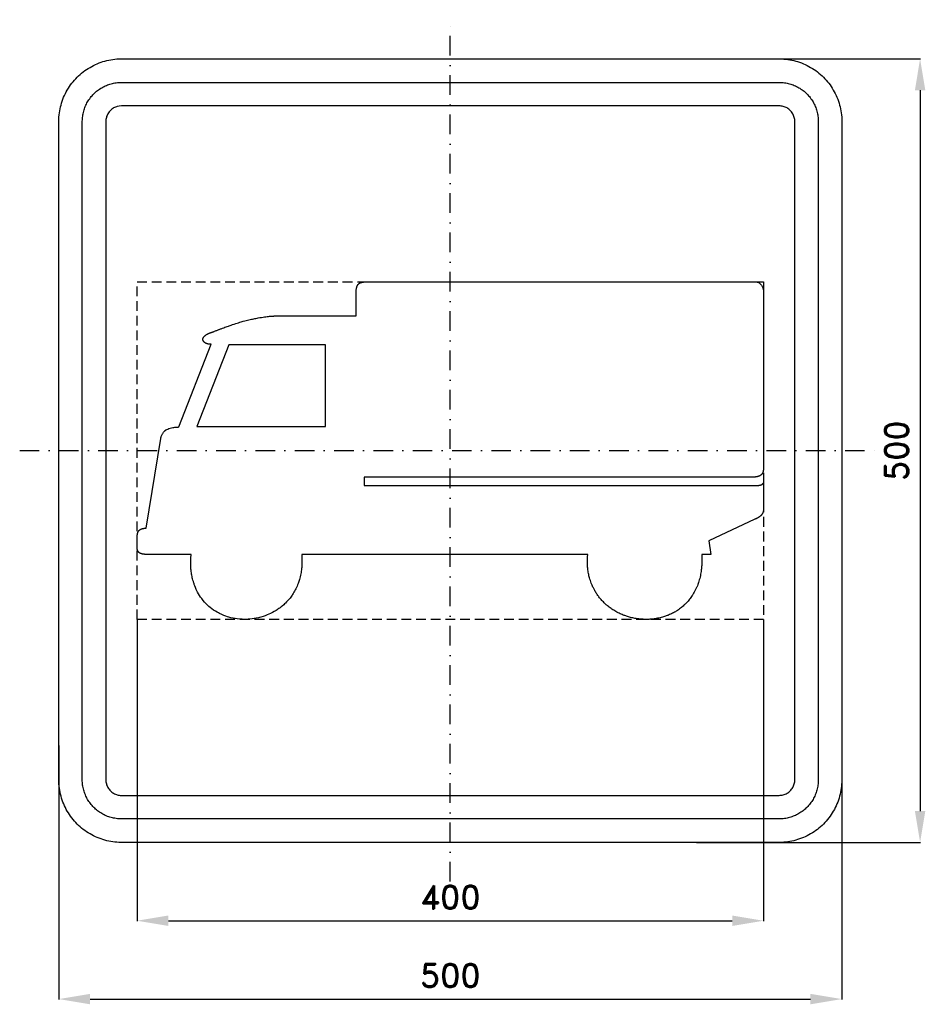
# Model space of a CAD drawing. Header units: millimetres. Extents: x -275 to 303, y -353 to 275.
import ezdxf

# ---------------------------------------------------------------- set-up
doc = ezdxf.new("R2010")
doc.units = ezdxf.units.MM
doc.header["$LTSCALE"] = 5
doc.linetypes.add('ČERCHOVANÁX2', pattern=[2, 1, -0.5, 0, -0.5])
doc.linetypes.add('ČÁRKOVANÁX2', pattern=[1.5, 1, -0.5])
doc.layers.add('Kóty', color=2, linetype='Continuous')
doc.layers.add('Značka', color=7, linetype='Continuous')
doc.styles.get("Standard").update_dxf_attribs({"font": 'romand.shx', "height": 15})
doc.dimstyles.get("Standard").update_dxf_attribs({"dimtxt": 15, "dimasz": 20, "dimexe": 0.18, "dimexo": 0.0625, "dimgap": 7.5, "dimtad": 1, "dimdec": 0, "dimzin": 0, "dimdsep": 46, "dimtxsty": 'Standard', "dimcen": 0.09, "dimadec": 0, "dimazin": 0, "dimtfac": 1, "dimtdec": 0, "dimtofl": 0, "dimtmove": 0, "dimatfit": 3, "dimfxl": 1, "dimtolj": 1, "dimtzin": 0, "dimarcsym": 0})

# ---------------------------------------------------------------- blocks, each defined once
blk = doc.blocks.new('*D0')
at = {"layer": 'Defpoints', "color": 0, "transparency": 16777216}
for p in [(-200.06, -107.69), (200, -107.69), (200, -300)]:
    blk.add_point(p, dxfattribs=at)
at = {"layer": 'Kóty', "color": 0, "lineweight": -2, "transparency": 16777216}
for p, q in [((-200.06, -107.75), (-200.06, -300.18)), ((200, -107.75), (200, -300.18)), ((-180.06, -300), (180, -300))]:
    blk.add_line(p, q, dxfattribs=at)
at = {"layer": 'Kóty', "color": 0, "transparency": 16777216}
for points in [[(-180.06, -296.67), (-180.06, -303.33), (-200.06, -300)], [(180, -296.67), (180, -303.33), (200, -300)]]:
    blk.add_solid(points, dxfattribs=at)
at = {"layer": 'Kóty', "color": 0, "transparency": 16777216, "insert": (-0.03, -285), "char_height": 15, "attachment_point": 5}
blk.add_mtext('\\A1;400', dxfattribs=at)
blk = doc.blocks.new('*D1')
at = {"layer": 'Defpoints', "color": 0, "transparency": 16777216}
for p in [(-250, -188.01), (250, -188.01), (250, -350)]:
    blk.add_point(p, dxfattribs=at)
at = {"layer": 'Kóty', "color": 0, "lineweight": -2, "transparency": 16777216}
for p, q in [((-250, -188.08), (-250, -350.18)), ((250, -188.08), (250, -350.18)), ((-230, -350), (230, -350))]:
    blk.add_line(p, q, dxfattribs=at)
at = {"layer": 'Kóty', "color": 0, "transparency": 16777216}
for points in [[(-230, -346.67), (-230, -353.33), (-250, -350)], [(230, -346.67), (230, -353.33), (250, -350)]]:
    blk.add_solid(points, dxfattribs=at)
at = {"layer": 'Kóty', "color": 0, "transparency": 16777216, "insert": (0, -335), "char_height": 15, "attachment_point": 5}
blk.add_mtext('\\A1;500', dxfattribs=at)
blk = doc.blocks.new('*D2')
at = {"layer": 'Defpoints', "color": 0, "transparency": 16777216}
for p in [(177.04, 250), (157.2, -250), (300, -250)]:
    blk.add_point(p, dxfattribs=at)
at = {"layer": 'Kóty', "color": 0, "lineweight": -2, "transparency": 16777216}
for p, q in [((177.1, 250), (300.18, 250)), ((300, 230), (300, -230)), ((157.26, -250), (300.18, -250))]:
    blk.add_line(p, q, dxfattribs=at)
at = {"layer": 'Kóty', "color": 0, "transparency": 16777216}
for points in [[(296.67, 230), (303.33, 230), (300, 250)], [(296.67, -230), (303.33, -230), (300, -250)]]:
    blk.add_solid(points, dxfattribs=at)
at = {"layer": 'Kóty', "color": 0, "transparency": 16777216, "insert": (285, 0), "char_height": 15, "attachment_point": 5, "rotation": 90}
blk.add_mtext('\\A1;500', dxfattribs=at)

msp = doc.modelspace()

# ---------------------------------------------------------------- linework, layer by layer
at = {"layer": 'Značka', "color": 6, "linetype": 'ČERCHOVANÁX2', "ltscale": 2.5}
for points in [[(0, -275), (0, 275)], [(-275, 0), (275, 0)]]:
    msp.add_lwpolyline(points, dxfattribs=at)
at = {"layer": 'Značka', "color": 5}
for points in [[(-210, -250), (-210.157, -250), (-210.314, -249.999, -0.0321792), (-215.479, -249.637, -0.0354421), (-220.555, -248.582, -0.036268), (-225.464, -246.923, -0.0344214), (-230.091, -244.589, -0.0337216), (-234.4018, -241.714, -0.0340857), (-238.2843, -238.284, -0.0342112), (-241.7173, -234.403, -0.0342298), (-244.5886, -230.091, -0.0340429), (-246.9061, -225.461, -0.0334123), (-248.5824, -220.555, -0.0341277), (-249.6543, -215.477, -0.0367441), (-249.9988, -210.314), (-249.9996, -210.157), (-250.0001, -210), (-250.0001, 210), (-249.9996, 210.157), (-249.9988, 210.314, -0.0321789), (-249.637, 215.479, -0.0354442), (-248.5824, 220.555, -0.0362607), (-246.9228, 225.464, -0.0344197), (-244.5886, 230.091, -0.0337239), (-241.714, 234.402, -0.0340855), (-238.2843, 238.284, -0.0342037), (-234.4026, 241.717, -0.0342324), (-230.091, 244.589, -0.0340475), (-225.461, 246.906, -0.0334164), (-220.555, 248.582, -0.0341289), (-215.477, 249.654, -0.0367528), (-210.314, 249.999), (-210.157, 250), (-210, 250), (210, 250), (210.157, 250), (210.314, 249.999, -0.0321907), (215.479, 249.637, -0.03544), (220.555, 248.582, -0.0362704), (225.464, 246.923, -0.0344355), (230.091, 244.589, -0.0337251), (234.402, 241.714, -0.0340812), (238.284, 238.284, -0.0341978), (241.717, 234.403, -0.0342291), (244.589, 230.091, -0.0340343), (246.906, 225.461, -0.0334025), (248.582, 220.555, -0.0341305), (249.654, 215.477, -0.0367399), (249.999, 210.314), (250, 210.157), (250, 210), (250, -210), (250, -210.157), (249.999, -210.314, -0.0321792), (249.637, -215.479, -0.0354421), (248.582, -220.555, -0.0362602), (246.923, -225.464, -0.0344239), (244.589, -230.091, -0.033722), (241.714, -234.402, -0.0340968), (238.284, -238.284, -0.0342179), (234.403, -241.717, -0.0342384), (230.091, -244.589, -0.0340529), (225.46, -246.906, -0.0334149), (220.555, -248.582, -0.0341263), (215.477, -249.654, -0.0367459), (210.314, -249.999), (210.157, -250), (210, -250), (-210, -250)], [(-210, -235), (-210.098, -235), (-210.196, -234.999, -0.0321816), (-213.425, -234.773, -0.0354412), (-216.597, -234.114, -0.0362666), (-219.665, -233.077, -0.0344236), (-222.557, -231.618, -0.033722), (-225.251, -229.821, -0.0340848), (-227.678, -227.678, -0.0342109), (-229.823, -225.252, -0.034229), (-231.6179, -222.557, -0.0340449), (-233.0663, -219.663, -0.0334114), (-234.114, -216.597, -0.0341257), (-234.7839, -213.423, -0.0367454), (-234.9993, -210.196), (-234.9998, -210.098), (-235.0001, -210), (-235.0001, 210), (-234.9998, 210.098), (-234.9993, 210.196, -0.0321814), (-234.7732, 213.424, -0.0354436), (-234.114, 216.597, -0.0362629), (-233.0768, 219.665, -0.0344292), (-231.6179, 222.557, -0.0337131), (-229.821, 225.251, -0.0340835), (-227.678, 227.678, -0.0342145), (-225.252, 229.823, -0.0342271), (-222.557, 231.618, -0.0340608), (-219.663, 233.066, -0.0334078), (-216.597, 234.114, -0.0341377), (-213.423, 234.784, -0.036755), (-210.196, 234.999), (-210.098, 235), (-210, 235), (210, 235), (210.098, 235), (210.196, 234.999, -0.0321788), (213.424, 234.773, -0.0354289), (216.597, 234.114, -0.0362786), (219.665, 233.077, -0.0344075), (222.557, 231.618, -0.0337259), (225.251, 229.821, -0.0340936), (227.678, 227.678, -0.034195), (229.823, 225.252, -0.0342346), (231.618, 222.557, -0.0340429), (233.066, 219.663, -0.0334189), (234.114, 216.597, -0.0341176), (234.784, 213.423, -0.0367368), (234.999, 210.196), (235, 210.098), (235, 210), (235, -210), (235, -210.098), (234.999, -210.196, -0.032179), (234.773, -213.424, -0.0354685), (234.114, -216.597, -0.036283), (233.077, -219.665, -0.0344395), (231.618, -222.557, -0.0337417), (229.821, -225.251, -0.0340764), (227.678, -227.678, -0.0342138), (225.252, -229.823, -0.0342266), (222.557, -231.618, -0.0340362), (219.663, -233.066, -0.0334175), (216.597, -234.114, -0.0341223), (213.423, -234.784, -0.0367433), (210.196, -234.999), (210.098, -235), (210, -235), (-210, -235)], [(-210, -220), (210, -220), (210.039, -220), (210.079, -220, 0.03219), (211.37, -219.909, 0.0354467), (212.639, -219.646, 0.0362553), (213.866, -219.231, 0.0344355), (215.023, -218.647, 0.0336927), (216.1, -217.929, 0.0340968), (217.071, -217.071, 0.0341796), (217.929, -216.101, 0.0342395), (218.647, -215.023, 0.0340657), (219.227, -213.865, 0.0333765), (219.646, -212.639, 0.0341767), (219.914, -211.369, 0.0367178), (220, -210.079), (220, -210.039), (220, -210), (220, 210), (220, 210.039), (220, 210.079, 0.0321782), (219.909, 211.37, 0.0353927), (219.646, 212.639, 0.0362965), (219.231, 213.866, 0.0344442), (218.647, 215.023, 0.0337419), (217.928, 216.1, 0.0340344), (217.071, 217.071, 0.0341854), (216.101, 217.929, 0.0341795), (215.023, 218.647, 0.0340552), (213.865, 219.227, 0.0333953), (212.639, 219.646, 0.0341316), (211.369, 219.914, 0.0367638), (210.078, 220), (210.039, 220), (210, 220), (-210, 220), (-210.039, 220), (-210.079, 220), (-211.37, 219.909), (-212.639, 219.646, 0.036239), (-213.866, 219.231, 0.0343799), (-215.023, 218.647, 0.0336928), (-216.1, 217.929, 0.0340771), (-217.071, 217.071, 0.0342018), (-217.929, 216.101, 0.0342316), (-218.647, 215.023, 0.0340541), (-219.227, 213.865, 0.0334198), (-219.646, 212.639, 0.0341236), (-219.914, 211.369, 0.0367461), (-220, 210.079), (-220, 210.039), (-220, 210), (-220, -210), (-220, -210.039), (-220, -210.079, 0.0321848), (-219.909, -211.37, 0.0354428), (-219.646, -212.639, 0.0362682), (-219.231, -213.866, 0.034425), (-218.647, -215.023, 0.0337251), (-217.929, -216.1, 0.0340812), (-217.071, -217.071, 0.0342016), (-216.101, -217.929, 0.0342325), (-215.023, -218.647, 0.0340474), (-213.865, -219.227, 0.0334156), (-212.639, -219.646, 0.0341291), (-211.369, -219.914, 0.0367532), (-210.079, -220), (-210.039, -220), (-210, -220)], [(87.75, -66.2095), (-94.892, -66.2095), (-94.888, -66.2805), (-94.885, -66.3505), (-94.86, -66.8445), (-94.835, -67.3375), (-94.814, -67.8075), (-94.794, -68.2775), (-94.776, -68.7485), (-94.761, -69.2185), (-94.751, -69.5955), (-94.743, -69.9725), (-94.738, -70.3735), (-94.736, -70.7745), (-94.736, -70.8445), (-94.736, -70.9155), (-94.738, -71.1815), (-94.741, -71.4465), (-94.752, -71.9785, -0.00309784), (-94.769, -72.5105, -0.00775372), (-94.84, -73.8425, -0.00820458), (-94.954, -75.1715, -0.0115095), (-95.168, -76.9415, -0.0120158), (-95.465, -78.6995, -0.0123468), (-95.838, -80.4425, -0.0124875), (-96.296, -82.1645, -0.0108782), (-96.719, -83.5245, -0.0126096), (-97.205, -84.8625, -0.0141298), (-97.896, -86.4995, -0.00871387), (-98.662, -88.1045, -0.00870811), (-99.447, -89.6365, -0.0145611), (-100.301, -91.1295, -0.0136687), (-101.078, -92.3345, -0.0118902), (-101.915, -93.4985, -0.0111732), (-102.799, -94.6275, -0.0114502), (-103.734, -95.7145), (-104.514, -96.5565), (-105.326, -97.3665, -0.0112383), (-106.38, -98.3375), (-107.472, -99.2675, -0.00955458), (-108.76, -100.2995, -0.0131319), (-110.093, -101.2715, -0.0118096), (-111.239, -102.0295), (-112.418, -102.7355), (-113.622, -103.3975), (-114.852, -104.0105), (-115.851, -104.4675), (-116.866, -104.8915), (-118.152, -105.3755), (-119.454, -105.8155), (-121.015, -106.2935, -0.0119119), (-122.595, -106.7075), (-123.923, -106.9975), (-125.262, -107.2335), (-126.609, -107.4215), (-127.962, -107.5595), (-129.047, -107.6355), (-130.134, -107.6755), (-131.495, -107.6795), (-132.856, -107.6385), (-134.471, -107.5455), (-136.081, -107.3865), (-137.416, -107.1975), (-138.742, -106.9525), (-140.058, -106.6595), (-141.36, -106.3135), (-142.393, -106.0015), (-143.414, -105.6515), (-144.675, -105.1675), (-145.917, -104.6355), (-147.402, -103.9455, -0.0136895), (-148.853, -103.1855), (-150.031, -102.4955), (-151.175, -101.7495), (-152.286, -100.9575), (-153.36, -100.1165), (-154.192, -99.4115), (-154.995, -98.6745), (-155.957, -97.7125), (-156.879, -96.7105), (-157.839, -95.5985, -0.0130808), (-158.746, -94.4435), (-159.458, -93.4495), (-160.126, -92.4235), (-160.756, -91.3735), (-161.346, -90.3005), (-161.791, -89.4255), (-162.207, -88.5375), (-162.693, -87.4105), (-163.142, -86.2675, -0.0102628), (-163.788, -84.4665, -0.0132522), (-164.349, -82.6375, -0.0118733), (-164.748, -81.0945, -0.0110159), (-165.076, -79.5345, -0.0104589), (-165.343, -77.9645, -0.0101904), (-165.545, -76.3845, -0.00900299), (-165.663, -75.1175, -0.0109478), (-165.731, -73.8485, -0.0106369), (-165.748, -72.2625, -0.00216979), (-165.725, -70.6775), (-165.716, -70.1135), (-165.703, -69.5515), (-165.688, -69.1215), (-165.67, -68.6925), (-165.649, -68.2715), (-165.625, -67.8505), (-165.604, -67.5025), (-165.581, -67.1535), (-165.554, -66.7565), (-165.527, -66.3585), (-165.522, -66.2845), (-165.517, -66.2095), (-193.5416, -66.2075), (-193.548, -66.2075), (-193.5543, -66.2075), (-193.5985, -66.2085), (-193.6428, -66.2095), (-193.6847, -66.2095), (-193.7265, -66.2105), (-193.7684, -66.2105), (-193.8102, -66.2105), (-193.8437, -66.2105), (-193.8773, -66.2105), (-193.9194, -66.2105), (-193.9616, -66.2105), (-194.2626, -66.2105), (-194.5637, -66.2085), (-194.8144, -66.2015), (-195.065, -66.1905), (-195.3152, -66.1745), (-195.565, -66.1535), (-195.7644, -66.1315), (-195.9632, -66.1055), (-196.2111, -66.0655), (-196.458, -66.0195), (-196.6334, -65.9845), (-196.808, -65.9465), (-196.9526, -65.9105), (-197.0963, -65.8705), (-197.2389, -65.8275), (-197.3802, -65.7805), (-197.4923, -65.7405), (-197.6033, -65.6975), (-197.7406, -65.6395), (-197.8762, -65.5785), (-197.9797, -65.5285), (-198.0817, -65.4765), (-198.1656, -65.4305), (-198.2482, -65.3825), (-198.3295, -65.3325), (-198.4093, -65.2805), (-198.4721, -65.2375), (-198.5338, -65.1925), (-198.6091, -65.1355), (-198.683, -65.0755), (-198.7651, -65.0075), (-198.8451, -64.9365), (-198.91, -64.8755), (-198.9729, -64.8115), (-199.0342, -64.7465), (-199.0935, -64.6795), (-199.1397, -64.6245), (-199.1845, -64.5685), (-199.2386, -64.4975), (-199.2908, -64.4245), (-199.3516, -64.3345), (-199.4095, -64.2435), (-199.4554, -64.1655), (-199.4989, -64.0855), (-199.5404, -64.0055), (-199.5797, -63.9235), (-199.6097, -63.8575), (-199.6381, -63.7915), (-199.6717, -63.7065), (-199.7033, -63.6215), (-199.7358, -63.5285), (-199.7661, -63.4355), (-199.7896, -63.3575), (-199.8115, -63.2785), (-199.832, -63.1995), (-199.8511, -63.1205), (-199.8655, -63.0565), (-199.879, -62.9935), (-199.8949, -62.9135), (-199.9095, -62.8325), (-199.9292, -62.7145), (-199.9462, -62.5955), (-199.9587, -62.4965), (-199.9694, -62.3965), (-199.9786, -62.2975), (-199.986, -62.1975), (-199.9908, -62.1175), (-199.9947, -62.0375), (-199.9984, -61.9375), (-200, -61.8385), (-200, -61.8025), (-199.9999, -61.7675), (-199.9999, -61.7375), (-199.9999, -61.7075), (-199.9999, -61.6775), (-199.9999, -61.6485), (-200, -61.6245), (-200, -61.6005), (-200, -61.5715), (-200, -61.5415), (-199.9999, -61.4465), (-199.9998, -61.3525), (-199.9997, -61.1625), (-199.9996, -60.9725), (-199.9993, -60.4995), (-199.999, -60.0255), (-199.9987, -59.3935), (-199.9986, -58.7615), (-199.9986, -58.1305), (-199.9985, -57.4985), (-199.9981, -56.9925), (-199.9985, -56.4875), (-199.9999, -55.8555), (-199.9985, -55.2245), (-199.9957, -54.9595), (-199.9886, -54.6945, -0.00559901), (-199.9781, -54.4735, -0.00577011), (-199.9625, -54.2535, -0.00613614), (-199.9422, -54.0335, -0.00657661), (-199.9163, -53.8135), (-199.8916, -53.6385), (-199.8623, -53.4645), (-199.8191, -53.2475), (-199.7705, -53.0325), (-199.7339, -52.8785), (-199.6939, -52.7265), (-199.6568, -52.6015), (-199.616, -52.4765), (-199.5721, -52.3525), (-199.5248, -52.2305), (-199.4846, -52.1335), (-199.4419, -52.0375), (-199.3852, -51.9195), (-199.3255, -51.8025), (-199.2594, -51.6785), (-199.1896, -51.5565), (-199.1282, -51.4575), (-199.0635, -51.3605), (-198.996, -51.2655), (-198.9254, -51.1735), (-198.8668, -51.1005), (-198.806, -51.0305), (-198.727, -50.9445), (-198.6453, -50.8615), (-198.5467, -50.7665), (-198.4447, -50.6745), (-198.3569, -50.6015), (-198.2664, -50.5305), (-198.1738, -50.4635), (-198.0792, -50.3985), (-198.002, -50.3485), (-197.9236, -50.3005), (-197.824, -50.2435), (-197.7228, -50.1885), (-197.5897, -50.1215), (-197.4543, -50.0585), (-197.3397, -50.0085), (-197.2236, -49.9635), (-197.1062, -49.9205), (-196.9877, -49.8805), (-196.8923, -49.8505), (-196.7962, -49.8215), (-196.6755, -49.7895), (-196.5542, -49.7585), (-196.4614, -49.7355), (-196.3685, -49.7145), (-196.2909, -49.6975), (-196.2131, -49.6825), (-196.1353, -49.6675), (-196.0573, -49.6535), (-195.995, -49.6435), (-195.9325, -49.6335), (-195.8544, -49.6215), (-195.7763, -49.6105), (-195.6326, -49.5905), (-195.4886, -49.5735), (-195.3682, -49.5605), (-195.2476, -49.5495), (-195.1269, -49.5395), (-195.0061, -49.5315), (-194.9094, -49.5265), (-194.8127, -49.5215), (-194.6921, -49.5165), (-194.5714, -49.5125), (-194.5258, -49.5115), (-194.4801, -49.5105), (-194.4396, -49.5095), (-194.399, -49.5095), (-194.3579, -49.5085), (-194.3168, -49.5085), (-194.2847, -49.5075), (-194.2526, -49.5065), (-194.2204, -49.5065), (-194.1881, -49.5055), (-194.1827, -49.5055), (-194.1773, -49.5055), (-184.9224, 7.7125), (-184.9188, 7.7275), (-184.9154, 7.7415), (-184.9121, 7.7565), (-184.9055, 7.7855), (-184.899, 7.8145), (-184.8829, 7.8875), (-184.867, 7.9595), (-184.8461, 8.0575), (-184.8252, 8.1545), (-184.8041, 8.2515), (-184.7826, 8.3485), (-184.7649, 8.4255), (-184.7467, 8.5035), (-184.7267, 8.5855), (-184.7057, 8.6675), (-184.7019, 8.6815), (-184.698, 8.6965), (-184.6719, 8.7675), (-184.6456, 8.8385), (-184.5938, 8.9775), (-184.5416, 9.1165), (-184.413, 9.4525), (-184.2789, 9.7865), (-184.0966, 10.2085), (-183.896, 10.6215), (-183.678, 11.0195), (-183.435, 11.4015), (-183.217, 11.7025), (-182.98, 11.9895), (-182.694, 12.2995), (-182.386, 12.5875), (-182.326, 12.6385), (-182.267, 12.6895), (-182.262, 12.6945), (-182.257, 12.6985), (-182.248, 12.7055), (-182.24, 12.7125), (-182.229, 12.7225), (-182.217, 12.7315), (-182.205, 12.7405), (-182.194, 12.7495), (-182.184, 12.7575), (-182.175, 12.7645), (-182.163, 12.7745), (-182.151, 12.7835), (-182.057, 12.8565), (-181.963, 12.9285), (-181.769, 13.0675), (-181.569, 13.1985), (-181.038, 13.5075), (-180.485, 13.7745), (-179.695, 14.0905), (-178.883, 14.3445), (-178.042, 14.5565), (-177.191, 14.7215), (-176.517, 14.8265), (-175.839, 14.9095), (-175.152, 14.9755), (-174.463, 15.0215), (-174.347, 15.0275), (-174.231, 15.0335), (-174.219, 15.0355), (-174.207, 15.0365), (-174.182, 15.0385), (-174.158, 15.0405), (-174.096, 15.0465), (-174.034, 15.0515), (-173.951, 15.0585), (-173.868, 15.0655), (-173.784, 15.0715), (-173.701, 15.0755), (-173.634, 15.0795), (-173.568, 15.0815), (-173.497, 15.0835), (-173.427, 15.0845), (-173.415, 15.0845), (-173.403, 15.0845), (-152.758, 67.9145), (-152.764, 67.9145), (-152.771, 67.9135), (-152.817, 67.9115), (-152.862, 67.9085), (-152.906, 67.9065), (-152.949, 67.9045), (-152.993, 67.9015), (-153.037, 67.8995), (-153.072, 67.8985), (-153.107, 67.8975), (-153.152, 67.8965), (-153.196, 67.8965), (-153.476, 67.8965), (-153.755, 67.9065), (-153.988, 67.9235), (-154.22, 67.9505), (-154.452, 67.9855), (-154.682, 68.0295), (-154.865, 68.0705), (-155.047, 68.1175), (-155.271, 68.1855), (-155.493, 68.2615), (-155.685, 68.3315), (-155.874, 68.4075), (-156.029, 68.4765), (-156.181, 68.5515), (-156.33, 68.6315), (-156.476, 68.7175), (-156.59, 68.7895), (-156.702, 68.8665), (-156.838, 68.9665), (-156.97, 69.0715), (-157.067, 69.1545), (-157.162, 69.2405), (-157.238, 69.3145), (-157.311, 69.3915), (-157.383, 69.4705), (-157.451, 69.5515), (-157.503, 69.6185), (-157.554, 69.6865), (-157.615, 69.7745), (-157.671, 69.8645), (-157.731, 69.9665), (-157.785, 70.0705), (-157.826, 70.1595), (-157.863, 70.2505), (-157.897, 70.3435), (-157.926, 70.4365), (-157.947, 70.5125), (-157.964, 70.5895), (-157.981, 70.6855), (-157.994, 70.7825), (-158.005, 70.9055), (-158.008, 71.0285), (-158.005, 71.1315, -0.0130493), (-157.997, 71.2335), (-157.983, 71.3355), (-157.965, 71.4365), (-157.948, 71.5165), (-157.927, 71.5965), (-157.897, 71.6945), (-157.863, 71.7925), (-157.809, 71.9315), (-157.748, 72.0685), (-157.691, 72.1785), (-157.628, 72.2865), (-157.562, 72.3915), (-157.491, 72.4945), (-157.432, 72.5745), (-157.37, 72.6535), (-157.291, 72.7505), (-157.208, 72.8445), (-157.075, 72.9895), (-156.936, 73.1295), (-156.816, 73.2415), (-156.693, 73.3495), (-156.566, 73.4545), (-156.437, 73.5565), (-156.332, 73.6355), (-156.225, 73.7125), (-156.09, 73.8065), (-155.953, 73.8975), (-155.652, 74.0905), (-155.346, 74.2735), (-155.086, 74.4175), (-154.823, 74.5545), (-154.556, 74.6845), (-154.286, 74.8085), (-154.069, 74.9035), (-153.85, 74.9945), (-153.574, 75.1035), (-153.297, 75.2065), (-153.202, 75.2415), (-153.107, 75.2765), (-153.028, 75.3055), (-152.949, 75.3335), (-152.869, 75.3615), (-152.79, 75.3895), (-152.727, 75.4125), (-152.663, 75.4345), (-152.584, 75.4615), (-152.505, 75.4895), (-152.432, 75.5135), (-152.359, 75.5385), (-152.298, 75.5595), (-152.238, 75.5805), (-152.177, 75.6005), (-152.117, 75.6215), (-152.069, 75.6385), (-152.021, 75.6555), (-151.961, 75.6775), (-151.901, 75.6985), (-151.737, 75.7565), (-151.574, 75.8145), (-151.438, 75.8635), (-151.302, 75.9125), (-151.167, 75.9625), (-151.031, 76.0125), (-150.923, 76.0525), (-150.815, 76.0925), (-150.679, 76.1435), (-150.544, 76.1945), (-150.039, 76.3845), (-149.534, 76.5745), (-149.114, 76.7345), (-148.694, 76.8945), (-148.274, 77.0555), (-147.855, 77.2165), (-147.519, 77.3445), (-147.183, 77.4735), (-146.763, 77.6335), (-146.343, 77.7935), (-145.484, 78.1185), (-144.624, 78.4405), (-143.906, 78.7075), (-143.188, 78.9705), (-142.468, 79.2315), (-141.747, 79.4885), (-141.17, 79.6935), (-140.592, 79.8945), (-139.868, 80.1445), (-139.144, 80.3905), (-138.108, 80.7365), (-137.07, 81.0745), (-136.203, 81.3495), (-135.334, 81.6165), (-134.463, 81.8785), (-133.591, 82.1325), (-132.891, 82.3315), (-132.19, 82.5245), (-131.312, 82.7595), (-130.432, 82.9875), (-129.5, 83.2235), (-128.567, 83.4515), (-127.788, 83.6355), (-127.007, 83.8115), (-126.224, 83.9815), (-125.44, 84.1455), (-124.812, 84.2715), (-124.183, 84.3935), (-123.395, 84.5395), (-122.606, 84.6805), (-121.541, 84.8675), (-120.476, 85.0475), (-119.588, 85.1915), (-118.699, 85.3265), (-117.808, 85.4525), (-116.917, 85.5665), (-116.202, 85.6485), (-115.487, 85.7195), (-114.726, 85.7855), (-113.963, 85.8375), (-113.828, 85.8455), (-113.694, 85.8525), (-113.669, 85.8545), (-113.645, 85.8555), (-113.596, 85.8585), (-113.547, 85.8615), (-113.425, 85.8685), (-113.303, 85.8745), (-113.14, 85.8835), (-112.977, 85.8925), (-112.814, 85.9005), (-112.652, 85.9095), (-112.521, 85.9155), (-112.391, 85.9225), (-112.253, 85.9295), (-112.114, 85.9365), (-112.09, 85.9385), (-112.066, 85.9395), (-60.158, 85.9395), (-60.158, 100.9585), (-60.158, 100.9655), (-60.158, 100.9735), (-60.157, 101.0255), (-60.156, 101.0785), (-60.155, 101.1285), (-60.153, 101.1785), (-60.152, 101.2285), (-60.151, 101.2785), (-60.15, 101.3195), (-60.148, 101.3595), (-60.146, 101.4105), (-60.144, 101.4605), (-60.131, 101.7815, -0.00510285), (-60.114, 102.1015, -0.00572634), (-60.094, 102.3685, -0.00574564), (-60.069, 102.6345, -0.0060086), (-60.037, 102.8995), (-60, 103.1645), (-59.964, 103.3755), (-59.923, 103.5855), (-59.864, 103.8455), (-59.797, 104.1055), (-59.749, 104.2825), (-59.696, 104.4595), (-59.649, 104.6045), (-59.597, 104.7485), (-59.542, 104.8905), (-59.483, 105.0305), (-59.433, 105.1405), (-59.379, 105.2505), (-59.308, 105.3845), (-59.233, 105.5155), (-59.161, 105.6345), (-59.087, 105.7505), (-59.022, 105.8445), (-58.954, 105.9365), (-58.883, 106.0265), (-58.81, 106.1135), (-58.75, 106.1815), (-58.687, 106.2475), (-58.607, 106.3285), (-58.523, 106.4055), (-58.422, 106.4955), (-58.318, 106.5825), (-58.229, 106.6515), (-58.137, 106.7175), (-58.044, 106.7805), (-57.949, 106.8415), (-57.871, 106.8875), (-57.793, 106.9315), (-57.694, 106.9845), (-57.594, 107.0355), (-57.435, 107.1095), (-57.273, 107.1785), (-57.137, 107.2305), (-56.999, 107.2785), (-56.86, 107.3225), (-56.72, 107.3635), (-56.607, 107.3935), (-56.493, 107.4215), (-56.351, 107.4545), (-56.208, 107.4835), (-56.066, 107.5105), (-55.923, 107.5355), (-55.803, 107.5545), (-55.684, 107.5715), (-55.564, 107.5875), (-55.444, 107.6015), (-55.347, 107.6115), (-55.251, 107.6215), (-55.131, 107.6325), (-55.01, 107.6425), (-54.791, 107.6585), (-54.572, 107.6705), (-54.389, 107.6785), (-54.206, 107.6845), (-54.023, 107.6895), (-53.84, 107.6915), (-53.693, 107.6925), (-53.546, 107.6915), (-53.39, 107.6905), (-53.235, 107.6875), (-53.207, 107.6865), (-53.18, 107.6865), (194.719, 107.6855), (194.873, 107.6815), (195.027, 107.6755, -0.0503527), (195.921, 107.5375, -0.0552978), (196.768, 107.2165, -0.0493365), (197.467, 106.7935, -0.0420854), (198.079, 106.2515, -0.0415775), (198.669, 105.5415, -0.0368464), (199.142, 104.7485, -0.0303381), (199.486, 103.9735, -0.0268703), (199.739, 103.1635, -0.0281354), (199.92, 102.2945, -0.0323906), (199.995, 101.4125), (199.998, 101.2755), (200, 101.1395), (200, 101.1285), (200, 99.4485), (200, 97.7695), (199.999, 94.4105), (199.999, 91.0515), (199.998, 82.6555), (199.998, 74.2585), (199.998, 63.0625), (199.998, 51.8665), (199.998, 40.6705), (199.999, 29.4745), (199.999, 20.5175), (200, 11.5615), (200, 2.0445), (200, -7.4715), (200, -9.1515), (200, -10.8305), (200, -10.8655), (200, -10.9015), (199.999, -10.9715), (199.998, -11.0425), (199.996, -11.2195), (199.991, -11.3965), (199.982, -11.6325), (199.969, -11.8675), (199.95, -12.1025), (199.926, -12.3375), (199.902, -12.5245), (199.873, -12.7115), (199.828, -12.9435), (199.778, -13.1735), (199.741, -13.3305), (199.701, -13.4865), (199.664, -13.6155), (199.622, -13.7435), (199.578, -13.8705), (199.529, -13.9955), (199.488, -14.0945), (199.443, -14.1925), (199.384, -14.3135), (199.322, -14.4325), (199.247, -14.5675), (199.167, -14.6995), (199.096, -14.8065), (199.02, -14.9115), (198.942, -15.0135), (198.859, -15.1115), (198.79, -15.1885), (198.72, -15.2635), (198.628, -15.3545), (198.533, -15.4415), (198.405, -15.5545), (198.272, -15.6605), (198.158, -15.7445), (198.04, -15.8245), (197.92, -15.8995), (197.797, -15.9715), (197.698, -16.0265), (197.597, -16.0785), (197.468, -16.1395), (197.339, -16.1985, -0.00695265), (197.145, -16.2805, -0.00956702), (196.948, -16.3565, -0.00836854), (196.783, -16.4145, -0.00654989), (196.615, -16.4675, -0.00599938), (196.447, -16.5165, -0.00573908), (196.278, -16.5615, -0.0042699), (196.141, -16.5955, -0.00353545), (196.004, -16.6265, -0.00426005), (195.833, -16.6635), (195.66, -16.6975, -0.00652733), (195.329, -16.7555, -0.00734778), (194.996, -16.8055, -0.0060201), (194.718, -16.8405, -0.00525224), (194.439, -16.8685), (194.159, -16.8925), (193.879, -16.9105), (193.655, -16.9215), (193.431, -16.9295), (193.151, -16.9355), (192.871, -16.9395), (192.8, -16.9405), (192.73, -16.9415), (192.672, -16.9425), (192.613, -16.9425), (192.554, -16.9425), (192.496, -16.9425), (192.449, -16.9435), (192.402, -16.9435), (192.352, -16.9435), (192.302, -16.9435), (192.293, -16.9435), (192.285, -16.9435), (-54.96, -16.9245), (-54.96, -22.2335), (193.49, -22.2325), (195.303, -22.2325), (195.326, -22.2325), (195.348, -22.2335), (195.504, -22.2355), (195.66, -22.2365), (195.808, -22.2365), (195.955, -22.2355), (196.103, -22.2335), (196.251, -22.2295), (196.369, -22.2255), (196.487, -22.2195), (196.634, -22.2105), (196.782, -22.1985), (196.947, -22.1835), (197.112, -22.1665), (197.25, -22.1485), (197.387, -22.1285), (197.523, -22.1055, 0.00628156), (197.658, -22.0785, 0.00563754), (197.766, -22.0555, 0.00663749), (197.873, -22.0285, 0.00762875), (198.006, -21.9925, 0.00531951), (198.138, -21.9525, 0.00578135), (198.272, -21.9095, 0.00930007), (198.404, -21.8625, 0.00904019), (198.513, -21.8205), (198.62, -21.7745), (198.725, -21.7245), (198.829, -21.6725), (198.91, -21.6275), (198.99, -21.5805), (199.088, -21.5185), (199.184, -21.4535), (199.281, -21.3835), (199.374, -21.3095), (199.45, -21.2455), (199.523, -21.1785), (199.594, -21.1095), (199.662, -21.0385), (199.715, -20.9795), (199.765, -20.9195), (199.825, -20.8415), (199.882, -20.7625), (199.897, -20.7415), (199.912, -20.7205), (199.924, -20.7025), (199.936, -20.6845), (199.948, -20.6665), (199.959, -20.6485), (199.969, -20.6345), (199.978, -20.6205), (199.989, -20.6025), (200, -20.5855), (200, -37.3765), (200, -37.4145), (199.999, -37.4525), (199.999, -37.4835), (199.998, -37.5155), (199.997, -37.5475), (199.997, -37.5785), (199.996, -37.6045), (199.995, -37.6305), (199.994, -37.6625), (199.993, -37.6945), (199.992, -37.7215), (199.991, -37.7485), (199.988, -37.8025), (199.985, -37.8575), (199.975, -37.9925), (199.961, -38.1275), (199.939, -38.3075), (199.91, -38.4865), (199.877, -38.6645), (199.837, -38.8415), (199.801, -38.9825), (199.762, -39.1225), (199.707, -39.2955), (199.647, -39.4675), (199.583, -39.6395), (199.513, -39.8095), (199.45, -39.9485), (199.381, -40.0855), (199.309, -40.2215), (199.232, -40.3545), (199.168, -40.4595), (199.101, -40.5625), (199.014, -40.6885), (198.924, -40.8125), (198.8, -40.9745), (198.67, -41.1315), (198.557, -41.2585), (198.441, -41.3815), (198.321, -41.5015), (198.197, -41.6175), (198.097, -41.7085), (197.994, -41.7975), (197.863, -41.9055), (197.73, -42.0105), (197.576, -42.1295), (197.419, -42.2445), (197.286, -42.3375), (197.152, -42.4285), (197.016, -42.5165), (196.878, -42.6035), (196.767, -42.6705), (196.655, -42.7365), (196.515, -42.8175), (196.373, -42.8965), (196.179, -43.0015), (195.984, -43.1045), (195.82, -43.1885), (195.655, -43.2705), (195.49, -43.3505), (195.323, -43.4295), (195.189, -43.4915), (195.055, -43.5535), (194.913, -43.6175), (194.77, -43.6805), (194.745, -43.6925), (194.72, -43.7035), (194.707, -43.7085), (194.694, -43.7135), (194.673, -43.7225), (194.652, -43.7315), (194.624, -43.7435), (194.596, -43.7555), (194.568, -43.7675), (194.54, -43.7795), (194.518, -43.7895), (194.496, -43.7985), (194.468, -43.8105), (194.441, -43.8225), (165.186, -57.6365), (166.265, -66.2095), (160.512, -66.2095), (160.513, -66.2855), (160.514, -66.3615), (160.528, -66.9205), (160.545, -67.4795), (160.564, -68.0415), (160.583, -68.6035), (160.6, -69.1725), (160.614, -69.7415), (160.622, -70.1865), (160.626, -70.6325), (160.625, -71.0835), (160.617, -71.5345), (160.615, -71.6105), (160.613, -71.6865), (160.603, -71.9635), (160.592, -72.2395), (160.566, -72.7945), (160.534, -73.3485, -0.00725571), (160.426, -74.7365, -0.00773702), (160.277, -76.1205, -0.0110351), (160.016, -77.9615, -0.0117246), (159.672, -79.7895, -0.0122093), (159.251, -81.5995, -0.0124716), (158.742, -83.3855, -0.0110206), (158.276, -84.7955, -0.0129071), (157.744, -86.1795, -0.0144952), (156.989, -87.8725, -0.00893691), (156.155, -89.5305, -0.00873384), (155.332, -91.0555, -0.0146924), (154.438, -92.5395, -0.0138789), (153.629, -93.7355, -0.0122163), (152.757, -94.8895, -0.0116148), (151.838, -96.0035, -0.0120082), (150.867, -97.0735, -0.0100256), (150.057, -97.8985, -0.0105957), (149.214, -98.6895, -0.0120506), (148.12, -99.6315, -0.00896572), (146.987, -100.5265, -0.0103008), (145.663, -101.5035, -0.0139507), (144.294, -102.4135, -0.0124673), (143.119, -103.1165, -0.0111615), (141.911, -103.7645, -0.0105388), (140.679, -104.3635, -0.0106313), (139.422, -104.9105, -0.00874409), (138.402, -105.3125, -0.00910176), (137.369, -105.6785, -0.0102364), (136.062, -106.0885, -0.00752324), (134.74, -106.4515, -0.00904443), (133.141, -106.8425, -0.0122976), (131.526, -107.1645, -0.0110223), (130.172, -107.3765, -0.00990167), (128.809, -107.5305, -0.00939542), (127.442, -107.6375, -0.00951218), (126.072, -107.6925, -0.00784454), (124.975, -107.7035, -0.0081551), (123.879, -107.6785, -0.00920657), (122.51, -107.6025, -0.00682827), (121.144, -107.4825, -0.00838737), (119.497, -107.2945, -0.0114544), (117.86, -107.0425, -0.0103986), (116.506, -106.7775, -0.00959164), (115.163, -106.4595, -0.00929374), (113.832, -106.0965, -0.00954952), (112.516, -105.6835, -0.00796827), (111.473, -105.3195, -0.00843466), (110.442, -104.9225, -0.00964534), (109.17, -104.3805, -0.00724857), (107.916, -103.7965, -0.00897288), (106.42, -103.0475, -0.0122944), (104.957, -102.2365, -0.0112547), (103.768, -101.5085, -0.0104584), (102.612, -100.7305, -0.0102178), (101.486, -99.9095, -0.0105453), (100.395, -99.0435, -0.00888399), (99.548, -98.3205, -0.00966067), (98.728, -97.5675, -0.0110243), (97.743, -96.5875, -0.00802498), (96.794, -95.5705, -0.00853247), (95.834, -94.4805, -0.0119141), (94.919, -93.3525, -0.0107673), (94.196, -92.3815, -0.00969926), (93.514, -91.3815, -0.00920083), (92.866, -90.3585, -0.00933943), (92.256, -89.3125, -0.00768551), (91.793, -88.4595, -0.00800586), (91.357, -87.5935, -0.00909836), (90.847, -86.4915, -0.00692904), (90.372, -85.3735, -0.0102858), (89.72, -83.6985, -0.0134626), (89.148, -81.9935, -0.012031), (88.736, -80.5525, -0.0109611), (88.391, -79.0935, -0.0104906), (88.102, -77.6235, -0.0105368), (87.876, -76.1435, -0.00886287), (87.736, -74.9555, -0.00975228), (87.641, -73.7635, -0.0106033), (87.579, -72.2755, -0.0063493), (87.568, -70.7855), (87.572, -70.2355), (87.581, -69.6855), (87.594, -69.2275), (87.611, -68.7695), (87.631, -68.3115), (87.653, -67.8545), (87.673, -67.4895), (87.694, -67.1235), (87.717, -66.7355), (87.741, -66.3465), (87.746, -66.2785), (87.75, -66.2095)]]:
    msp.add_lwpolyline(points, format="xyb", dxfattribs=at)
at = {"layer": 'Značka', "color": 6, "linetype": 'ČÁRKOVANÁX2', "ltscale": 1.25}
msp.add_lwpolyline([(-200, -107.6925), (-200, 107.6925), (200, 107.6925), (200, -107.6925), (-200, -107.6925)], dxfattribs=at)
at = {"layer": 'Značka', "color": 5}
msp.add_lwpolyline([(-161.785, 15.3635), (-79.656, 15.3635), (-79.656, 67.6105), (-141.341, 67.6105), (-161.785, 15.3635)], dxfattribs=at)

# ---------------------------------------------------------------- dimensions: what is measured, and where the dimension line sits
at = {"layer": 'Kóty'}
dim = msp.add_linear_dim(base=(300, -250), p1=(177.0423, 250), p2=(157.1959, -250), angle=90, dimstyle='Standard', dxfattribs=at)
dim.commit()
dim.dimension.update_dxf_attribs({"geometry": '*D2', "text_midpoint": (285, 0)})
for base, p1, p2, picture, middle in [((200, -300), (-200.0625, -107.6925), (200, -107.6925), '*D0', (-0.0313, -285)), ((250, -350), (-250.0001, -188.0143), (250, -188.0143), '*D1', (-0.0001, -335))]:
    dim = msp.add_linear_dim(base=base, p1=p1, p2=p2, dimstyle='Standard', dxfattribs=at)
    dim.commit()
    dim.dimension.update_dxf_attribs({"geometry": picture, "text_midpoint": middle})

doc.saveas('drawing.dxf')
